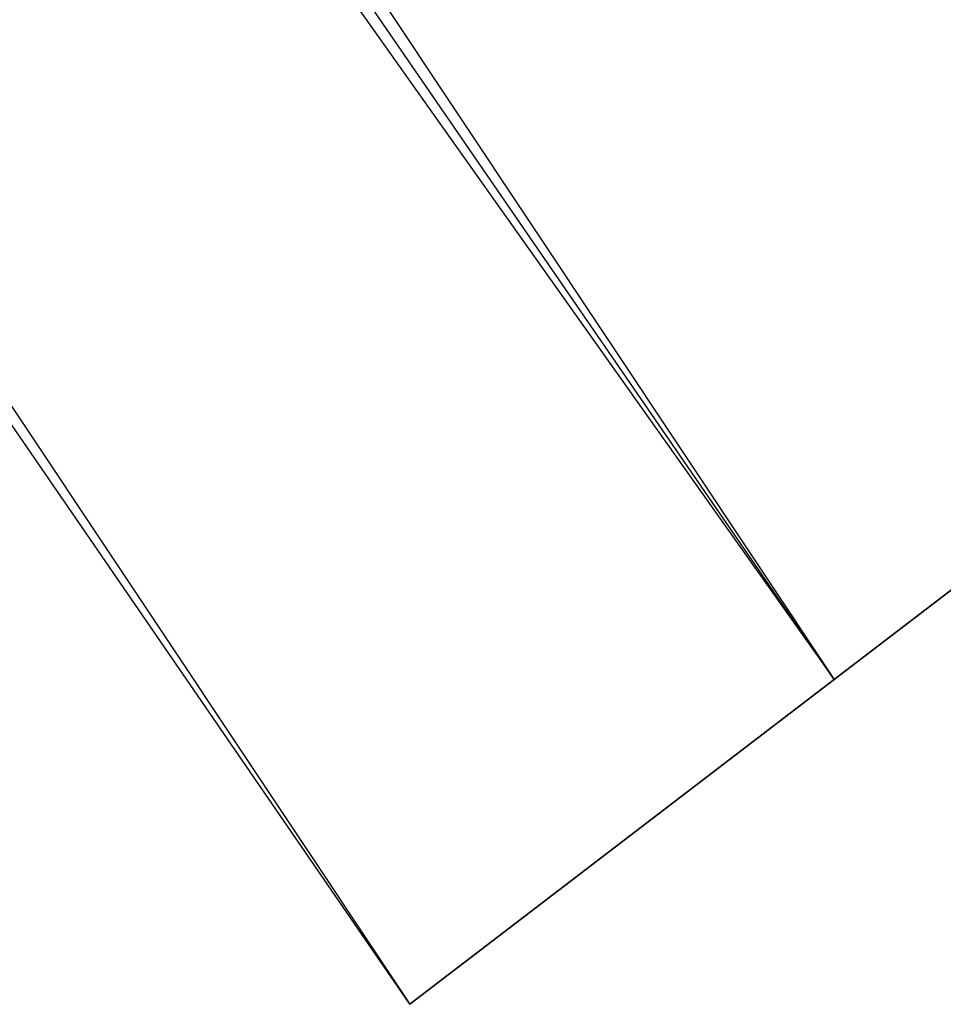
# Model space of a CAD drawing. Header units: centimetres. Extents: x -8 to 30, y -20 to 231.
# Tile 86 of 256: x -4.0112 to -3.964, y -11.8177 to -11.7674. Entities that reach past the tile are written whole.
import ezdxf

# ---------------------------------------------------------------- set-up
doc = ezdxf.new("R2010")
doc.units = ezdxf.units.CM
doc.layers.add('386', color=7, linetype='Continuous', true_color=0xc6e157)

msp = doc.modelspace()

# ---------------------------------------------------------------- meshes
at = {"layer": '386', "color": 254, "true_color": 0xcad1ee}
mesh = msp.add_polyface(dxfattribs=at)
corners = [(-4.340553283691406, -11.19515609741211, 39.66926574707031), (-4.344363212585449, -11.18802642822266, 39.71215057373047), (-4.358982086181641, -11.20794773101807, 39.69688415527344), (-4.939288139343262, -10.19300270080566, 42.42497253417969), (-3.874148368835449, -11.72803592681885, 42.45288848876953), (-3.880523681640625, -11.73291492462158, 42.42497253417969), (-4.951144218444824, -10.20029449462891, 42.562255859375), (-3.907048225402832, -11.75321674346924, 42.58625030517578), (-3.891576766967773, -11.74137401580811, 42.562255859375), (-4.902290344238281, -10.17024898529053, 17.51083374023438), (-3.830558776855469, -11.69467735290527, 17.53482055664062), (-3.84603214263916, -11.70651721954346, 17.51083374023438), (-4.961282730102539, -10.20653057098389, 17.52392578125), (-3.915810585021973, -11.75992107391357, 17.51857757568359), (-3.901030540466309, -11.74860954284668, 17.52392578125), (-5.034836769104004, -10.25176906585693, 42.33268737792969), (-3.947431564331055, -11.7841215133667, 42.34071350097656), (-3.969602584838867, -11.80109024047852, 42.33268737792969), (-4.907456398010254, -10.17342662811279, 17.80403137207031), (-3.850848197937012, -11.71020412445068, 17.61690521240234), (-3.850848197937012, -11.71020412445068, 17.80403137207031), (-5.011054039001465, -10.23714160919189, 42.61965179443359), (-3.969602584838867, -11.80109024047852, 42.62767791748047), (-3.947431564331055, -11.7841215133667, 42.61965179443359), (-4.908878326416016, -10.17430019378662, 17.59870910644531), (-3.856423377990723, -11.71446990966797, 17.58009338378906), (-3.852173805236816, -11.71121883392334, 17.59870910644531), (-4.98816967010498, -10.22306537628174, 42.35463714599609), (-3.907048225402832, -11.75321674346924, 42.37411499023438), (-3.926095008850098, -11.76779174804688, 42.35463714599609), (-4.308965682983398, -11.17322635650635, 39.58004760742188), (-4.328709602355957, -11.18998146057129, 39.62398529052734), (-4.3424072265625, -11.19644165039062, 39.60114288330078), (-4.932450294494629, -10.18879795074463, 42.50747680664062), (-3.880523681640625, -11.73291492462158, 42.535400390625), (-3.874148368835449, -11.72803592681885, 42.50747680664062), (-4.932405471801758, -10.18877124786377, 17.54618835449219), (-3.886805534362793, -11.73772239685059, 17.533203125), (-3.87410831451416, -11.72800445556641, 17.54618835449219), (-4.945606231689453, -10.19688987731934, 17.47743225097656), (-3.865078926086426, -11.72109508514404, 17.49135589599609), (-3.886414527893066, -11.73742389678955, 17.47743225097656), (-4.354979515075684, -11.20821952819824, 39.64996337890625), (-4.317870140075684, -11.17940711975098, 39.64682769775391), (-4.328913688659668, -11.17730236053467, 39.68900299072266), (-4.342816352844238, -11.17000961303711, 39.74798583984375), (-4.355399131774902, -11.19568824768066, 39.73809051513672), (-4.967740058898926, -10.21050071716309, 42.37411499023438), (-3.891576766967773, -11.74137401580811, 42.39810180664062), (-4.967740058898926, -10.21050071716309, 42.58625030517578), (-3.926095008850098, -11.76779174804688, 42.60573577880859), (-4.922719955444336, -10.18281364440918, 17.49135589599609), (-4.951144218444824, -10.20029449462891, 42.39810180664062), (-4.939288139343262, -10.19300270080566, 42.535400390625), (-4.88569450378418, -10.16004180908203, 17.53482055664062), (-3.81950569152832, -11.68621826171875, 17.56168365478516), (-5.011054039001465, -10.23714160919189, 42.34071350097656), (-4.98816967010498, -10.22306537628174, 42.60573577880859), (-4.921341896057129, -10.18196582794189, 17.56218719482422), (-3.86379337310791, -11.72011184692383, 17.56218719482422), (-4.930317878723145, -10.18748474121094, 42.48017883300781), (-3.872159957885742, -11.72651481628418, 42.48017883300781), (-3.872159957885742, -11.72651481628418, 42.48017883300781), (-5.058086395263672, -10.26606750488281, 42.33017730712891), (-3.991277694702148, -11.81767845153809, 42.33017730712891), (-5.034836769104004, -10.25176906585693, 42.62767791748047), (-3.991277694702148, -11.81767845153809, 42.63018035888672), (-4.321985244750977, -11.1724910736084, 39.55409240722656), (-4.359536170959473, -11.19855880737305, 39.57777404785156), (-4.969387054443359, -10.21151542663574, 17.46939849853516), (-3.908586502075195, -11.75439167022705, 17.46939849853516), (-4.299283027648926, -11.16955280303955, 39.60542297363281), (-4.347999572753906, -11.17360782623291, 39.76992797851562), (-4.913437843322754, -10.17710399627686, 17.58009338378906), (-4.946024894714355, -10.19714736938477, 17.533203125), (-3.850848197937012, -11.71020412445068, 17.61690521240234)]
mesh.append_faces([[corners[k] for k in face] for face in [(0, 1, 2), (3, 4, 5), (6, 7, 8), (9, 10, 11), (12, 13, 14), (15, 16, 17), (18, 19, 20), (21, 22, 23), (24, 25, 26), (27, 28, 29), (30, 31, 32), (33, 34, 35), (36, 37, 38), (39, 40, 41), (42, 32, 31), (43, 44, 0), (1, 45, 46), (47, 48, 28), (49, 50, 7), (51, 11, 40), (52, 5, 48), (53, 8, 34), (54, 55, 10), (56, 29, 16), (57, 23, 50), (58, 38, 59), (4, 60, 61), (62, 33, 35), (63, 17, 64), (65, 66, 22), (67, 32, 68), (32, 67, 30), (69, 41, 70), (1, 0, 44), (2, 42, 0), (31, 0, 42), (71, 43, 31), (0, 31, 43), (72, 46, 45), (73, 59, 25), (74, 14, 37), (26, 75, 24)]], dxfattribs={"color": 254})

doc.saveas('drawing.dxf')
